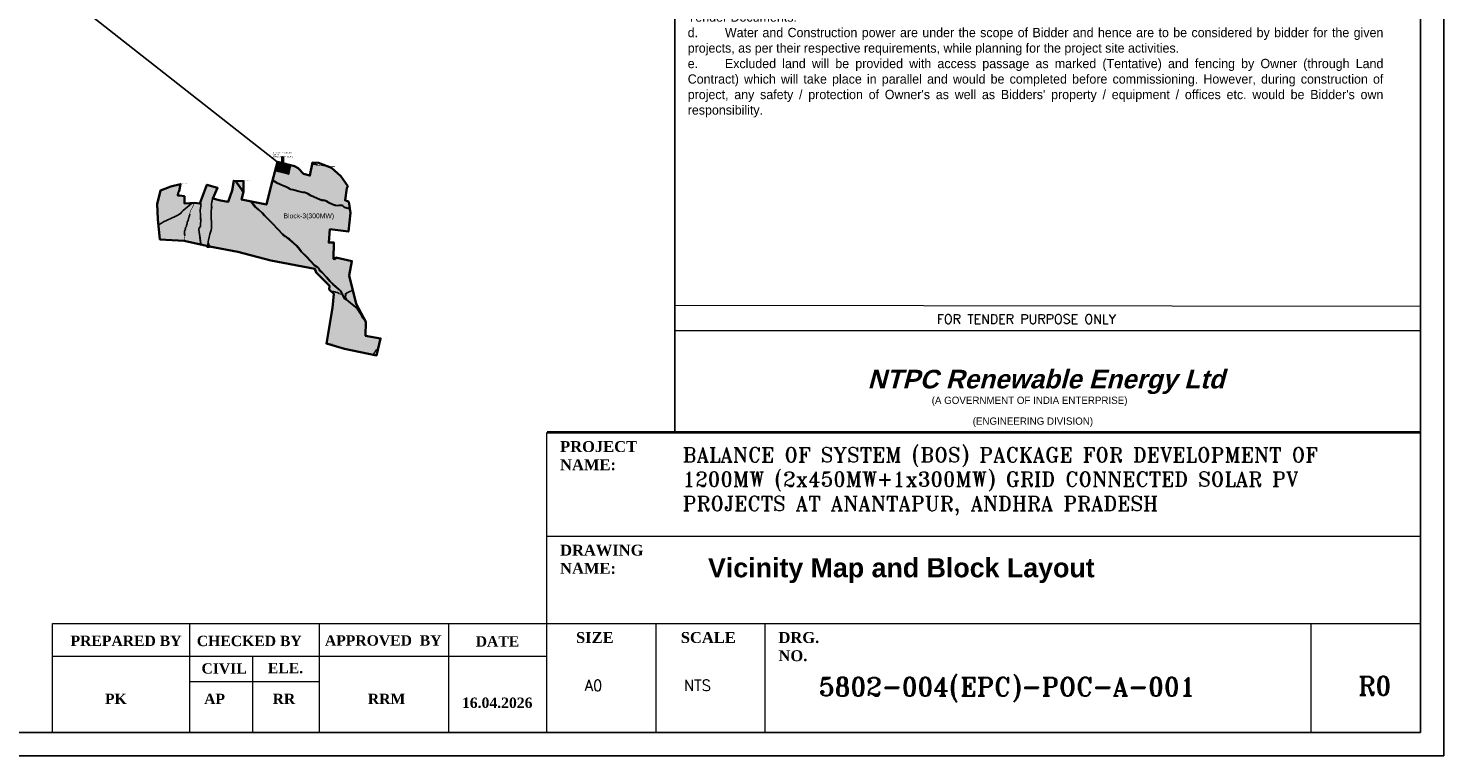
# Model space of a CAD drawing. Header units: metres. Extents: x 699286 to 751166, y 1622044 to 1653356.
# Tile 33 of 34: x 720723 to 751166, y 1622044 to 1637700. Entities that reach past the tile are written whole.
import ezdxf
from ezdxf.enums import TextEntityAlignment as Align

# ---------------------------------------------------------------- set-up
doc = ezdxf.new("R2010")
doc.units = ezdxf.units.M
doc.header["$MEASUREMENT"] = 0
doc.header["$PDMODE"] = 34
doc.header["$PDSIZE"] = -2
for name, color, linetype in [('500 MW_BLOCK', 7, 'Continuous'), ('Stream', 7, 'Continuous'), ('Tamp', 7, 'Continuous'), ('temple', 30, 'Continuous'), ('title', 7, 'Continuous'), ('Unknown Area Type', 7, 'Continuous'), ('Unknown Line Type', 7, 'Continuous'), ('Unknown Point Feature', 7, 'Continuous')]:
    doc.layers.add(name, color=color, linetype=linetype)
doc.styles.add('ROMANS', font='romans.shx')
doc.styles.add('ROMANT1', font='romant.shx')
doc.styles.get("Standard").update_dxf_attribs({"font": 'arial.ttf'})
doc.styles.add('Style-Arial I 0.26180', font='arialbd.ttf', dxfattribs={"oblique": 15})
doc.styles.add('Style-ENGINEERING', font='ENGINEERING.shx')
doc.styles.add('Style-FANCY', font='FANCY.shx')
doc.styles.add('style3', font='romantic.ttf')

# ---------------------------------------------------------------- blocks, each defined once
blk = doc.blocks.new('gf')
for points in [[(-74, 170), (-167, 44)], [(-153, 63), (-153, -57)], [(-74, 170), (-74, 232)], [(-74, 232), (-58, 221), (-74, 221)], [(-74, 170), (21, 62)], [(0, 85), (0, -85)], [(0, -85), (-153, -85), (-153, -57)]]:
    blk.add_lwpolyline(points)
blk = doc.blocks.new('*U6')
h = blk.add_hatch(color=0)
h.set_gradient(color1=(0, 0, 255), rotation=180, tint=1)
h.paths.add_polyline_path([(0, 0), (-6.35, 6.35), (-2.159, 6.35), (-2.159, 25.4), (2.159, 25.4), (2.159, 6.35), (6.35, 6.35)])
at = {"color": 0, "linetype": 'Continuous'}
blk.add_lwpolyline([(0, 0), (-6.35, 6.35), (-2.159, 6.35), (-2.159, 25.4), (2.159, 25.4), (2.159, 6.35), (6.35, 6.35)], close=True, dxfattribs=at)

msp = doc.modelspace()

# ---------------------------------------------------------------- hatches: boundary and pattern name
at = {"true_color": 0xf8d731}
h = msp.add_hatch(color=40, dxfattribs=at)
h.dxf.hatch_style = 1
h.paths.add_polyline_path([(727211, 1633375), (727607, 1633324), (727651, 1633730), (727615, 1633962), (727537, 1634000), (727574, 1634256), (727593, 1634299), (727445, 1634519), (727246, 1634694), (726964, 1634807), (726834, 1634810), (726779, 1634530), (726640, 1634567), (726527, 1634690), (726445, 1634736), (726079, 1634823), (725936, 1634287), (725843, 1633905), (725310, 1634015), (725350, 1634177), (725348, 1634410), (725140, 1634419), (725105, 1634209), (725020, 1633963), (724854, 1633992), (724690, 1634036), (724794, 1634266), (724565, 1634332), (724411, 1633928), (724306, 1633941), (724081, 1633930), (724079, 1634086), (723974, 1634099), (723936, 1634105), (723949, 1634164), (723968, 1634194), (723996, 1634346), (723786, 1634293), (723565, 1634210), (723541, 1634119), (723495, 1633924), (723508, 1633593), (723555, 1633157), (724072, 1633126), (724618, 1633005), (725226, 1632892), (725942, 1632700), (726888, 1632525), (726913, 1632443), (727200, 1632159), (727197, 1632079), (727291, 1631987), (727268, 1631683), (727136, 1630916), (727525, 1630798), (728215, 1630659), (728299, 1631026), (727978, 1631084), (727981, 1631385), (727771, 1631767), (727626, 1632383), (727683, 1632690), (727334, 1632766), (727321, 1632731), (727288, 1632737), (727294, 1633090), (727185, 1633088)])
at = {"true_color": 0x7aafdf}
h = msp.add_hatch(dxfattribs=at)
h.set_pattern_fill('ANSI31', color=143, angle=1.1972)
h.set_pattern_definition([(46.197168, (727569.66886, 1634484.30465), (-0.090215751, 0.086522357), [])])
h.paths.add_polyline_path([(726370, 1634753), (726078, 1634823), (726032, 1634629), (726323, 1634559)])

# ---------------------------------------------------------------- linework, layer by layer
at = {"color": 7, "lineweight": 0}
for p, q in [((726079, 1634823), (725936, 1634287)), ((726079, 1634823), (725973, 1634426)), ((726445, 1634736), (726079, 1634823)), ((726445, 1634736), (726079, 1634823)), ((726834, 1634810), (726779, 1634530)), ((726834, 1634810), (726779, 1634530)), ((726964, 1634807), (726834, 1634810)), ((726964, 1634807), (726834, 1634810)), ((726527, 1634690), (726445, 1634736)), ((726527, 1634690), (726445, 1634736)), ((726640, 1634567), (726527, 1634690)), ((726640, 1634567), (726527, 1634690)), ((726779, 1634530), (726640, 1634567)), ((726779, 1634530), (726640, 1634567)), ((727246, 1634694), (726964, 1634807)), ((727246, 1634694), (726964, 1634807)), ((727445, 1634519), (727246, 1634694)), ((727445, 1634519), (727246, 1634694)), ((727593, 1634299), (727445, 1634519)), ((727593, 1634299), (727445, 1634519)), ((724565, 1634332), (724411, 1633928)), ((724794, 1634266), (724565, 1634332)), ((724690, 1634036), (724794, 1634266)), ((725105, 1634209), (725020, 1633963)), ((725105, 1634209), (725020, 1633963)), ((725140, 1634419), (725105, 1634209)), ((725140, 1634419), (725105, 1634209)), ((725171, 1634418), (725140, 1634419)), ((725348, 1634410), (725140, 1634419)), ((725350, 1634177), (725348, 1634410)), ((725936, 1634287), (725843, 1633905)), ((725936, 1634287), (725843, 1633905)), ((725973, 1634426), (725936, 1634287)), ((727537, 1634000), (727574, 1634256)), ((727537, 1634000), (727574, 1634256)), ((727574, 1634256), (727593, 1634299)), ((727574, 1634256), (727593, 1634299)), ((724306, 1633941), (724246, 1633938)), ((724411, 1633928), (724306, 1633941)), ((724854, 1633992), (724681, 1634039)), ((724854, 1633992), (724690, 1634036)), ((725020, 1633963), (724854, 1633992)), ((725020, 1633963), (724854, 1633992)), ((725310, 1634015), (725350, 1634177)), ((725310, 1634015), (725344, 1634153)), ((725502, 1633976), (725310, 1634015)), ((725843, 1633905), (725310, 1634015)), ((725843, 1633905), (725502, 1633976)), ((727615, 1633962), (727537, 1634000)), ((727615, 1633962), (727537, 1634000)), ((727640, 1633803), (727615, 1633962)), ((727651, 1633730), (727615, 1633962)), ((727607, 1633324), (727651, 1633730)), ((727607, 1633324), (727651, 1633730)), ((727651, 1633730), (727640, 1633803)), ((723521, 1633471), (723555, 1633157)), ((727185, 1633088), (727211, 1633375)), ((727185, 1633088), (727211, 1633375)), ((727211, 1633375), (727607, 1633324)), ((727211, 1633375), (727607, 1633324)), ((723555, 1633157), (724072, 1633126)), ((724072, 1633126), (724618, 1633005)), ((724611, 1633007), (724618, 1633005)), ((724618, 1633005), (725226, 1632892)), ((724618, 1633005), (725226, 1632892)), ((727294, 1633090), (727185, 1633088)), ((727294, 1633090), (727185, 1633088)), ((727288, 1632737), (727294, 1633090)), ((727288, 1632737), (727294, 1633090)), ((725226, 1632892), (725942, 1632700)), ((725226, 1632892), (725942, 1632700)), ((725942, 1632700), (726888, 1632525)), ((725942, 1632700), (726888, 1632525)), ((727321, 1632731), (727288, 1632737)), ((727321, 1632731), (727288, 1632737)), ((727334, 1632766), (727321, 1632731)), ((727334, 1632766), (727321, 1632731)), ((727683, 1632690), (727334, 1632766)), ((727683, 1632690), (727334, 1632766)), ((727626, 1632383), (727683, 1632690)), ((727626, 1632383), (727683, 1632690)), ((726888, 1632525), (726913, 1632443)), ((726888, 1632525), (726913, 1632443)), ((726913, 1632443), (727200, 1632159)), ((726913, 1632443), (727200, 1632159)), ((727703, 1632054), (727626, 1632383)), ((727771, 1631767), (727626, 1632383)), ((727200, 1632159), (727197, 1632079)), ((727200, 1632159), (727197, 1632079)), ((727197, 1632079), (727291, 1631987)), ((727197, 1632079), (727291, 1631987)), ((727291, 1631987), (727268, 1631683)), ((727291, 1631987), (727268, 1631683)), ((727981, 1631385), (727771, 1631767)), ((727268, 1631683), (727136, 1630916)), ((727268, 1631683), (727136, 1630916)), ((727981, 1631385), (727974, 1631397)), ((727978, 1631084), (727981, 1631385)), ((727978, 1631084), (727981, 1631385)), ((727136, 1630916), (727525, 1630798)), ((727136, 1630916), (727525, 1630798)), ((728299, 1631026), (727978, 1631084)), ((728299, 1631026), (727978, 1631084)), ((728215, 1630659), (728299, 1631026)), ((728252, 1630819), (728299, 1631026)), ((727525, 1630798), (728141, 1630674)), ((727525, 1630798), (728215, 1630659))]:
    msp.add_line(p, q, dxfattribs=at)
at = {"color": 6, "lineweight": 0}
for p, q in [((725314, 1634214), (725171, 1634418)), ((725344, 1634153), (725314, 1634214)), ((725973, 1634426), (725978, 1634422)), ((726079, 1634362), (725973, 1634426)), ((725978, 1634422), (726079, 1634362)), ((726079, 1634362), (726102, 1634353)), ((726102, 1634353), (726079, 1634362)), ((726102, 1634353), (726144, 1634333)), ((726144, 1634333), (726102, 1634353)), ((726144, 1634333), (726184, 1634316)), ((726184, 1634316), (726144, 1634333)), ((726184, 1634316), (726268, 1634281)), ((726268, 1634281), (726184, 1634316)), ((726268, 1634281), (726310, 1634256)), ((726310, 1634256), (726268, 1634281)), ((726310, 1634256), (726348, 1634236)), ((726352, 1634234), (726310, 1634256)), ((726348, 1634236), (726356, 1634233)), ((726407, 1634221), (726352, 1634234)), ((726356, 1634233), (726407, 1634221)), ((726407, 1634221), (726532, 1634188)), ((726532, 1634188), (726407, 1634221)), ((724218, 1633915), (724047, 1633774)), ((724246, 1633938), (724218, 1633915)), ((724655, 1633913), (724653, 1633888)), ((724667, 1633989), (724655, 1633913)), ((724681, 1634039), (724667, 1633989)), ((725502, 1633976), (725520, 1633948)), ((725520, 1633948), (725502, 1633976)), ((725520, 1633948), (725591, 1633866)), ((725591, 1633866), (725520, 1633948)), ((726532, 1634188), (726588, 1634174)), ((726588, 1634174), (726532, 1634188)), ((726588, 1634174), (726627, 1634169)), ((726627, 1634169), (726588, 1634174)), ((726627, 1634169), (726655, 1634163)), ((726655, 1634163), (726627, 1634169)), ((726655, 1634163), (726731, 1634135)), ((726731, 1634135), (726655, 1634163)), ((726731, 1634135), (726796, 1634095)), ((726796, 1634095), (726731, 1634135)), ((726796, 1634095), (726977, 1634016)), ((726977, 1634016), (726796, 1634095)), ((726977, 1634016), (727031, 1633997)), ((727031, 1633997), (726977, 1634016)), ((727031, 1633997), (727051, 1633995)), ((727051, 1633995), (727031, 1633997)), ((727051, 1633995), (727084, 1633997)), ((727084, 1633997), (727051, 1633995)), ((727084, 1633997), (727139, 1633973)), ((727139, 1633973), (727084, 1633997)), ((727139, 1633973), (727180, 1633947)), ((727180, 1633947), (727139, 1633973)), ((727180, 1633947), (727210, 1633927)), ((727210, 1633927), (727180, 1633947)), ((727210, 1633927), (727258, 1633905)), ((727258, 1633905), (727210, 1633927)), ((727258, 1633905), (727319, 1633887)), ((727319, 1633887), (727258, 1633905)), ((723874, 1633639), (723625, 1633527)), ((723943, 1633676), (723874, 1633639)), ((723995, 1633717), (723943, 1633676)), ((724018, 1633740), (723995, 1633717)), ((724047, 1633774), (724018, 1633740)), ((724648, 1633764), (724645, 1633711)), ((724645, 1633711), (724657, 1633427)), ((724658, 1633813), (724648, 1633764)), ((724653, 1633888), (724656, 1633869)), ((724656, 1633869), (724658, 1633839)), ((724658, 1633839), (724658, 1633813)), ((725591, 1633866), (725673, 1633795)), ((725673, 1633795), (725591, 1633866)), ((725673, 1633795), (725752, 1633719)), ((725752, 1633719), (725673, 1633795)), ((725752, 1633719), (725800, 1633667)), ((725800, 1633667), (725752, 1633719)), ((725800, 1633667), (725908, 1633554)), ((725908, 1633554), (725800, 1633667)), ((727319, 1633887), (727363, 1633882)), ((727363, 1633882), (727319, 1633887)), ((727363, 1633882), (727395, 1633887)), ((727395, 1633887), (727363, 1633882)), ((727395, 1633887), (727417, 1633888)), ((727417, 1633888), (727395, 1633887)), ((727417, 1633888), (727456, 1633885)), ((727456, 1633885), (727417, 1633888)), ((727456, 1633885), (727480, 1633880)), ((727480, 1633880), (727456, 1633885)), ((727480, 1633880), (727502, 1633858)), ((727502, 1633858), (727480, 1633880)), ((727502, 1633858), (727518, 1633843)), ((727518, 1633843), (727502, 1633858)), ((727518, 1633843), (727595, 1633819)), ((727595, 1633819), (727518, 1633843)), ((727595, 1633819), (727627, 1633807)), ((727627, 1633807), (727595, 1633819)), ((727627, 1633807), (727640, 1633803)), ((727640, 1633803), (727627, 1633807)), ((723526, 1633473), (723521, 1633471)), ((723581, 1633502), (723526, 1633473)), ((723625, 1633527), (723581, 1633502)), ((724647, 1633348), (724622, 1633265)), ((724653, 1633380), (724647, 1633348)), ((724657, 1633427), (724653, 1633380)), ((725908, 1633554), (725968, 1633500)), ((725968, 1633500), (725908, 1633554)), ((725968, 1633500), (726087, 1633369)), ((726087, 1633369), (725968, 1633500)), ((726087, 1633369), (726189, 1633261)), ((726189, 1633261), (726087, 1633369)), ((724580, 1633048), (724575, 1633028)), ((724585, 1633107), (724580, 1633048)), ((724595, 1633161), (724585, 1633107)), ((724622, 1633265), (724595, 1633161)), ((726189, 1633261), (726241, 1633217)), ((726241, 1633217), (726189, 1633261)), ((726241, 1633217), (726266, 1633206)), ((726266, 1633206), (726241, 1633217)), ((726266, 1633206), (726284, 1633193)), ((726284, 1633193), (726266, 1633206)), ((726284, 1633193), (726329, 1633163)), ((726329, 1633163), (726284, 1633193)), ((726329, 1633163), (726489, 1633018)), ((726489, 1633018), (726329, 1633163)), ((726489, 1633018), (726553, 1632941)), ((726553, 1632941), (726489, 1633018)), ((726553, 1632941), (726594, 1632892)), ((726594, 1632892), (726553, 1632941)), ((726594, 1632892), (726702, 1632779)), ((726702, 1632779), (726594, 1632892)), ((726702, 1632779), (726874, 1632592)), ((726874, 1632592), (726702, 1632779)), ((726874, 1632592), (726907, 1632571)), ((726907, 1632571), (726874, 1632592)), ((726907, 1632571), (726942, 1632550)), ((726942, 1632550), (726907, 1632571)), ((726942, 1632550), (726967, 1632529)), ((726967, 1632529), (726942, 1632550)), ((726967, 1632529), (726979, 1632504)), ((726979, 1632504), (726967, 1632529)), ((726979, 1632504), (726994, 1632478)), ((726994, 1632478), (726979, 1632504)), ((726994, 1632478), (727035, 1632445)), ((727035, 1632445), (726994, 1632478)), ((727035, 1632445), (727138, 1632334)), ((727138, 1632334), (727035, 1632445)), ((727138, 1632334), (727205, 1632252)), ((727205, 1632252), (727138, 1632334)), ((727205, 1632252), (727269, 1632190)), ((727269, 1632190), (727205, 1632252)), ((727269, 1632190), (727408, 1632072)), ((727408, 1632072), (727269, 1632190)), ((727408, 1632072), (727434, 1632040)), ((727434, 1632040), (727408, 1632072)), ((727434, 1632040), (727457, 1631995)), ((727457, 1631995), (727434, 1632040)), ((727457, 1631995), (727474, 1631981)), ((727474, 1631981), (727457, 1631995)), ((727474, 1631981), (727471, 1631970)), ((727471, 1631970), (727474, 1631981)), ((727471, 1631970), (727487, 1631932)), ((727487, 1631932), (727471, 1631970)), ((727487, 1631932), (727507, 1631895)), ((727507, 1631895), (727487, 1631932)), ((727507, 1631895), (727559, 1631855)), ((727559, 1631855), (727507, 1631895)), ((727538, 1631905), (727547, 1631990)), ((727559, 1631855), (727538, 1631905)), ((727547, 1631990), (727559, 1631992)), ((727559, 1631992), (727613, 1632024)), ((727646, 1631786), (727559, 1631855)), ((727613, 1632024), (727679, 1632047)), ((727793, 1631661), (727646, 1631786)), ((727679, 1632047), (727703, 1632054)), ((727857, 1631564), (727793, 1631661)), ((727886, 1631501), (727857, 1631564)), ((727914, 1631461), (727886, 1631501)), ((727974, 1631397), (727914, 1631461)), ((728141, 1630674), (728199, 1630757)), ((728199, 1630757), (728215, 1630777)), ((728215, 1630777), (728237, 1630804)), ((728237, 1630804), (728252, 1630819))]:
    msp.add_line(p, q, dxfattribs=at)
at = {"lineweight": 0}
for p, q in [((724575, 1633028), (724593, 1633052)), ((724593, 1633052), (724593, 1633067)), ((724593, 1633067), (724597, 1633065)), ((724597, 1633065), (724593, 1633065)), ((724593, 1633065), (724593, 1633052)), ((724593, 1633052), (724611, 1633031)), ((724611, 1633031), (724611, 1633007))]:
    msp.add_line(p, q, dxfattribs=at)
for points in [[(699286, 1653356), (699286, 1622044), (751166, 1622044), (751166, 1653356), (699286, 1653356)], [(734631, 1631156), (734631, 1652274)], [(734631, 1631156), (734631, 1629003), (734631, 1631593)]]:
    msp.add_lwpolyline(points)
msp.add_lwpolyline([(699786, 1652856), (699786, 1622544), (750666, 1622544), (750666, 1652856)], close=True)
at = {"flags": 128}
msp.add_lwpolyline([(711679, 1646138), (726076, 1634825)], dxfattribs=at)
for p in [(726843, 1634813), (723565, 1634210), (724004, 1634349), (725356, 1634413), (726888, 1632525), (727136, 1630916), (728307, 1631029)]:
    msp.add_point(p)
at = {"layer": 'Stream', "color": 4, "const_width": 12}
for points in [[(726937, 1634757), (726918, 1634760), (726902, 1634765), (726885, 1634771), (726859, 1634771), (726839, 1634781), (726829, 1634784)], [(726937, 1634757), (727173, 1634724), (727322, 1634724)], [(724193, 1633706), (724215, 1633782), (724257, 1633849), (724283, 1633927), (724292, 1633957)], [(724193, 1633706), (724188, 1633695), (724181, 1633670), (724175, 1633646), (724170, 1633621), (724161, 1633602), (724154, 1633561), (724136, 1633536), (724134, 1633522), (724131, 1633490), (724119, 1633462), (724115, 1633445), (724113, 1633430), (724098, 1633408), (724093, 1633388), (724092, 1633370), (724089, 1633359), (724079, 1633344), (724077, 1633328), (724075, 1633317), (724072, 1633292), (724076, 1633266), (724079, 1633245), (724084, 1633237), (724091, 1633227)], [(724072, 1633126), (724091, 1633227)]]:
    msp.add_lwpolyline(points, dxfattribs=at)
at = {"layer": 'Stream', "color": 4}
for points in [[(726945, 1634760), (726926, 1634763), (726910, 1634768), (726893, 1634774), (726867, 1634775), (726847, 1634784), (726838, 1634787)], [(724201, 1633709), (724196, 1633698), (724189, 1633673), (724184, 1633649), (724178, 1633624), (724169, 1633605), (724162, 1633565), (724145, 1633539), (724142, 1633525), (724139, 1633493), (724127, 1633465), (724123, 1633448), (724122, 1633434), (724106, 1633411), (724101, 1633392), (724100, 1633373), (724097, 1633362), (724087, 1633347), (724085, 1633331), (724083, 1633320), (724080, 1633295), (724084, 1633269), (724087, 1633248), (724092, 1633240), (724099, 1633230)]]:
    msp.add_lwpolyline(points, dxfattribs=at)
at = {"layer": 'Tamp', "lineweight": 0}
for p, q in [((731877, 1626773), (750666, 1626773)), ((721241, 1624893), (750666, 1624893)), ((724198, 1622544), (724198, 1624893)), ((726983, 1622544), (726983, 1624893)), ((729768, 1622544), (729768, 1624893)), ((734225, 1622544), (734225, 1624893)), ((736574, 1622544), (736574, 1624893)), ((748317, 1622544), (748317, 1624893)), ((708928, 1622544), (750666, 1622544))]:
    msp.add_line(p, q, dxfattribs=at)
at = {"layer": 'Tamp', "color": 7, "lineweight": 0}
msp.add_lwpolyline([(734633, 1631738), (750668, 1631719), (750666, 1631191), (734629, 1631191)], close=True, dxfattribs=at)
at = {"layer": 'Tamp', "lineweight": 0, "const_width": 58.7}
msp.add_lwpolyline([(731877, 1629003), (750666, 1629003)], dxfattribs=at)
at = {"layer": 'Tamp', "lineweight": 0}
for points in [[(731877, 1622544), (731877, 1629003)], [(721241, 1622544), (721241, 1624893)], [(721241, 1624188), (731877, 1624188)], [(725543, 1624188), (725543, 1622544)], [(724198, 1623639), (726983, 1623639)]]:
    msp.add_lwpolyline(points, dxfattribs=at)
at = {"layer": 'Unknown Area Type', "color": 7, "lineweight": 35}
msp.add_lwpolyline([(726888, 1632525), (726913, 1632443), (727200, 1632159), (727197, 1632079), (727291, 1631987), (727268, 1631683), (727136, 1630916), (727525, 1630798), (728215, 1630659), (728299, 1631026), (727978, 1631084), (727981, 1631385), (727771, 1631767), (727626, 1632383), (727683, 1632690), (727334, 1632766), (727321, 1632731), (727288, 1632737), (727294, 1633090), (727185, 1633088), (727211, 1633375), (727607, 1633324), (727651, 1633730), (727615, 1633962), (727537, 1634000), (727574, 1634256), (727593, 1634299), (727445, 1634519), (727246, 1634694), (726964, 1634807), (726834, 1634810), (726779, 1634530), (726640, 1634567), (726527, 1634690), (726445, 1634736), (726079, 1634823), (725936, 1634287), (725843, 1633905), (725310, 1634015), (725350, 1634177), (725348, 1634410), (725140, 1634419), (725105, 1634209), (725020, 1633963), (724854, 1633992), (724690, 1634036), (724794, 1634266), (724565, 1634332), (724411, 1633928), (724306, 1633941), (724081, 1633930), (724079, 1634086), (723974, 1634099), (723936, 1634105), (723949, 1634164), (723968, 1634194), (723996, 1634346), (723786, 1634293), (723565, 1634210), (723541, 1634119), (723495, 1633924), (723508, 1633593), (723555, 1633157), (724072, 1633126), (724618, 1633005), (725226, 1632892), (725942, 1632700), (726888, 1632525)], close=True, dxfattribs=at)
at = {"layer": 'Unknown Line Type', "color": 6, "const_width": 20}
for points in [[(726076, 1634825), (726085, 1634817)], [(724574, 1633028), (724580, 1633052), (724585, 1633112), (724595, 1633165), (724622, 1633269), (724647, 1633353), (724653, 1633384), (724657, 1633431), (724645, 1633716), (724648, 1633768), (724658, 1633817), (724658, 1633843), (724656, 1633873), (724653, 1633892), (724655, 1633917), (724667, 1633993), (724683, 1634047), (724781, 1634278)], [(725171, 1634422), (725314, 1634218), (725345, 1634155)], [(727640, 1633807), (727627, 1633812), (727595, 1633823), (727518, 1633847), (727502, 1633862), (727480, 1633884), (727456, 1633889), (727417, 1633893), (727395, 1633891), (727363, 1633886), (727319, 1633891), (727258, 1633909), (727210, 1633931), (727180, 1633951), (727139, 1633977), (727084, 1634001), (727051, 1634000), (727031, 1634002), (726977, 1634021), (726796, 1634099), (726731, 1634139), (726655, 1634167), (726627, 1634173), (726588, 1634178), (726532, 1634193), (726407, 1634225), (726356, 1634238), (726348, 1634240), (726310, 1634261), (726268, 1634285), (726184, 1634320), (726144, 1634337), (726102, 1634357), (726079, 1634366), (725978, 1634427), (725973, 1634430)], [(723509, 1633470), (723526, 1633477), (723581, 1633506), (723625, 1633531), (723874, 1633643), (723943, 1633680), (723995, 1633721), (724018, 1633744), (724047, 1633778), (724218, 1633920), (724246, 1633942)], [(724419, 1633955), (724424, 1633921), (724427, 1633872), (724414, 1633784), (724423, 1633550), (724421, 1633489), (724415, 1633440), (724403, 1633418), (724391, 1633396), (724386, 1633383), (724384, 1633358), (724387, 1633332), (724399, 1633253), (724401, 1633228), (724421, 1633061)], [(725502, 1633980), (725520, 1633952), (725591, 1633870), (725673, 1633800), (725752, 1633723), (725800, 1633671), (725908, 1633559), (725968, 1633504), (726087, 1633373), (726189, 1633266), (726241, 1633221), (726266, 1633210), (726284, 1633197), (726329, 1633167), (726489, 1633022), (726553, 1632945), (726594, 1632896), (726702, 1632783), (726874, 1632596), (726907, 1632575), (726942, 1632555), (726967, 1632534), (726979, 1632508), (726994, 1632482), (727035, 1632449), (727138, 1632338), (727205, 1632256), (727269, 1632194), (727408, 1632076), (727434, 1632044), (727457, 1632000), (727474, 1631986), (727471, 1631974), (727487, 1631936), (727507, 1631899), (727559, 1631859)], [(727400, 1631991), (727390, 1631996), (727372, 1632008), (727351, 1632013), (727319, 1632018), (727305, 1632026), (727275, 1632033), (727254, 1632033)], [(727400, 1631987), (727471, 1631970)], [(727559, 1631859), (727538, 1631909), (727547, 1631994), (727559, 1631997), (727613, 1632028), (727679, 1632051), (727703, 1632058)], [(727974, 1631401), (727914, 1631465), (727886, 1631505), (727857, 1631568), (727793, 1631665), (727646, 1631791), (727559, 1631859)]]:
    msp.add_lwpolyline(points, dxfattribs=at)
at = {"layer": 'Unknown Line Type', "color": 7}
for points in [[(726085, 1634828), (726093, 1634820)], [(724583, 1633032), (724588, 1633055), (724594, 1633115), (724603, 1633169), (724630, 1633272), (724655, 1633356), (724661, 1633387), (724665, 1633434), (724653, 1633719), (724657, 1633771), (724666, 1633820), (724667, 1633846), (724665, 1633876), (724661, 1633895), (724663, 1633920), (724676, 1633996), (724691, 1634050), (724789, 1634282)], [(725179, 1634425), (725322, 1634221), (725354, 1634158)], [(727648, 1633810), (727636, 1633815), (727604, 1633826), (727526, 1633851), (727510, 1633865), (727488, 1633887), (727464, 1633892), (727425, 1633896), (727403, 1633894), (727371, 1633889), (727327, 1633894), (727266, 1633912), (727219, 1633935), (727189, 1633954), (727148, 1633980), (727093, 1634004), (727059, 1634003), (727040, 1634005), (726985, 1634024), (726804, 1634103), (726739, 1634142), (726663, 1634170), (726635, 1634176), (726596, 1634181), (726540, 1634196), (726415, 1634229), (726364, 1634241), (726357, 1634244), (726318, 1634264), (726276, 1634288), (726192, 1634323), (726153, 1634340), (726110, 1634360), (726087, 1634369), (725987, 1634430), (725981, 1634433)], [(723517, 1633474), (723534, 1633480), (723589, 1633509), (723633, 1633534), (723882, 1633646), (723951, 1633683), (724003, 1633724), (724026, 1633747), (724055, 1633782), (724226, 1633923), (724255, 1633945)], [(724427, 1633958), (724432, 1633924), (724435, 1633876), (724422, 1633787), (724431, 1633553), (724429, 1633492), (724423, 1633443), (724411, 1633421), (724399, 1633399), (724394, 1633386), (724392, 1633361), (724396, 1633335), (724408, 1633257), (724409, 1633231), (724430, 1633065)], [(725511, 1633983), (725529, 1633955), (725599, 1633873), (725681, 1633803), (725760, 1633726), (725808, 1633674), (725916, 1633562), (725977, 1633507), (726095, 1633376), (726197, 1633269), (726249, 1633224), (726274, 1633213), (726292, 1633200), (726338, 1633170), (726497, 1633025), (726561, 1632948), (726602, 1632899), (726711, 1632786), (726882, 1632600), (726915, 1632578), (726950, 1632558), (726975, 1632537), (726988, 1632511), (727002, 1632486), (727043, 1632452), (727147, 1632342), (727213, 1632259), (727277, 1632197), (727416, 1632079), (727442, 1632047), (727466, 1632003), (727483, 1631989), (727479, 1631977), (727495, 1631940), (727515, 1631903), (727567, 1631862)], [(727408, 1631994), (727398, 1631999), (727380, 1632012), (727359, 1632016), (727328, 1632022), (727313, 1632029), (727283, 1632036), (727263, 1632037)], [(727567, 1631862), (727546, 1631912), (727556, 1631998), (727568, 1632000), (727622, 1632031), (727687, 1632055), (727711, 1632061)], [(727983, 1631405), (727922, 1631468), (727894, 1631508), (727865, 1631571), (727801, 1631668), (727654, 1631794), (727567, 1631862)]]:
    msp.add_lwpolyline(points, dxfattribs=at)
at = {"layer": 'Unknown Point Feature'}
msp.add_point((726115, 1634740, -999999), dxfattribs=at)

# ---------------------------------------------------------------- block references
at = {"xscale": 9.737095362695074, "yscale": 9.737095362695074, "zscale": 9.737095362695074}
msp.add_blockref('*U6', (726194, 1634682), dxfattribs=at)
at = {"layer": 'temple', "lineweight": 90, "xscale": 0.2477602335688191, "yscale": 0.2477602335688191, "zscale": 0.2477602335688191}
msp.add_blockref('gf', (724611, 1633010), dxfattribs=at)
at = {"layer": 'temple', "xscale": 0.2477602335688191, "yscale": 0.2477602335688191, "zscale": 0.2477602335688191}
msp.add_blockref('gf', (724620, 1633013), dxfattribs=at)

# ---------------------------------------------------------------- texts
at = {"insert": (725979, 1635034), "char_height": 25, "attachment_point": 1}
msp.add_mtext_dynamic_manual_height_columns('TENTATIVE PSS 300 MW  \\P(220 KV)\\P14°46\'37.91"N, 77° 6\'2.38"E', width=918.43, gutter_width=1, heights=[0], dxfattribs=at)
at = {"char_height": 8, "attachment_point": 1}
for s, insert in [('726842.5471, 1634813.0951', (726843, 1634828)), ('723565.3371, 1634210.4437', (723566, 1634225)), ('724003.8222, 1634348.7709', (724004, 1634363)), ('725356.3942, 1634413.4656', (725357, 1634428)), ('726888.4810, 1632525.0755', (726889, 1632540)), ('727136.0202, 1630916.0090', (727136, 1630930)), ('728306.9913, 1631029.1171', (728307, 1631044))]:
    msp.add_mtext(s, dxfattribs=dict(at, insert=insert))
at = {"layer": '500 MW_BLOCK', "color": 7, "lineweight": 0, "insert": (734906, 1650934), "char_height": 200, "attachment_point": 1}
msp.add_mtext_dynamic_manual_height_columns("\\pxqj;{\\f@Arial Unicode MS|b0|i0|c0|p34;\\C256;\\P\\fArial|b0|i0|c0|p34;\\LNotes for EPC Bidders :\\P\\pi-1.5,l3;\\f@Arial Unicode MS|b0|i0|c128|p34;\\l \\P\\pi-3,l5.5,t5.5;\\fp_êL|b0|i0|c0|p0;1.^IPSS locations is tentative and may change slightly.\\P2.^IBidders are advised to visit site location and appraise themselves with ground issues before bidding to avoid any gap in understanding.\\P3.^ILand boundary shown is tentative. There may be Minor changes in the layout without effecting the total quantum of land and other technical\\~considerations.\\P\\fAptos|b0|i0|c0|p34;\\H0.91667x;4.^ICertain land parcels from the indicated overall layout may be excluded at a later stage. \\P\\fAptos|b1|i0|c0|p34;5.^IFurther some existing roads/village roads may be required to be retained, accordingly same may be excluded from project layout at a later stage. \\fAptos|b0|i0|c0|p34;However, land equivalent to a minimum of 4.75 Acres per MW\\fAptos|b1|i0|c0|p34; \\fAptos|b0|i0|c0|p34;of the awarded capacity shall be made available to the BOS Contractor for execution of the project.\\fp_êL|b0|i0|c0|p0;\\H1.09091x;\\P\\pi0,l0,tz;\\fp_êL|b1|i0|c0|p0;\\P\\fArial|b0|i0|c0|p34;\\L\\PNote w.r.t Interface of Fencing\\P\\pi-3,l5.5,t5.5;\\fp_êL|b0|i0|c0|p0;\\l1.^IFencing around Main Boundary of overall 900MW+300MW Solar Park and the fencing required to isolate the local routes/roads / unaquired land parcels passing inside the Project Boundary is in Land Vendor Scope. However, the same shall not be considered a pre-requisite for solar project construction. Bidder to take necessary measures like temporary fencing, guards, etc. for security and safety of their respective block at their own expenses.\\P\\pi0,l0,tz;\\fp_êL|b1|i0|c0|p0;\\P\\P\\pi-3,l5.5,t5.5;1.^IGeneral\\P\\pi0,l0,tz;\\fp_êL|b0|i0|c0|p0;a.^IThe tender drawings shall be read in conjunction with the provision of Technical Specifications.\\Pb.^IThe details show in drawing are suggestive and for tender purpose only.\\Pc.^ILeveling of land, if applicable would be done in parallel and would not be considered as obstruction to progress w.r.t Engg. Design, procurement and construction at site (where land is already in order).\\Pd.^IThe Boundary demarcation is for reference purpose only however the actual boundaries may have slight variation.\\P^J\\fp_êL|b1|i0|c0|p0;2. Reference Data for Project Site\\P\\fp_êL|b0|i0|c0|p0;a.^IBidder shall conduct the topographical survey (optional) and Geo-technical investigation to finalize the Layout as per the actual topography & Geo-technical Data.\\Pb.^ILayout of Internal Roads will be finalized during detailed Engineering. Approach road available to site is marked in the layout.\\Pc.^IThe land provided will be free from encumbrance. However, localized leveling will have to be done by bidder if required. \\P\\P\\pi-3,l5.5,t5.5;\\fp_êL|b1|i0|c0|p0;3.^ISite Specific Considerations\\P\\pi0,l0,tz;\\fp_êL|b0|i0|c0|p0;a.^IAll Temporary facilities for project development during construction including any approach road construction, security, etc. is in Bidder Scope.\\Pb.^IAll Internal Road & drains are deemed to be in Scope of Work of respective bidder.\\Pc.^IAll arrangements as necessary to take up the project construction work, are in bidder's scope as per provisions of Tender Documents.\\Pd.^IWater and Construction power are under the scope of Bidder and hence are to be considered by bidder for the given projects, as per their respective requirements, while planning for the project site activities.\\Pe.^IExcluded land will be provided with access passage as marked (Tentative) and fencing by Owner (through Land Contract) which will take place in parallel and would be completed before commissioning. However, during construction of project, any safety / protection of Owner's as well as Bidders' property / equipment / offices etc. would be Bidder's own responsibility.}", width=14917.89, gutter_width=1818, heights=[0], dxfattribs=at)
at = {"layer": 'Tamp', "color": 1, "lineweight": 0, "style": 'ROMANT1'}
msp.add_text('FOR TENDER PURPOSE ONLY ', height=198.71, dxfattribs=at).set_placement((740263, 1631343))
at = {"layer": 'Tamp', "lineweight": 0, "style": 'Style-Arial I 0.26180', "oblique": 15}
msp.add_text('NTPC Renewable Energy Ltd ', height=400.45, dxfattribs=at).set_placement((742691, 1630150), align=Align.MIDDLE_CENTER)
at = {"layer": 'Tamp', "lineweight": 0}
for s, style, p in [('(A GOVERNMENT OF INDIA ENTERPRISE)', 'Style-ENGINEERING', (742259, 1629694)), ('(ENGINEERING DIVISION)', 'Style-FANCY', (742330, 1629246))]:
    msp.add_text(s, height=156.99, dxfattribs=dict(at, style=style)).set_placement(p, align=Align.MIDDLE_CENTER)
for s, height, style, p in [('A0', 234.9, 'ROMANS', (732687, 1623440)), ('NTS', 234.9, 'ROMANS', (734823, 1623440)), ('5802-004(EPC)-POC-A-001', 396.33, 'ROMANT1', (737725, 1623331, 362)), ('R0', 396.3, 'ROMANT1', (749325, 1623350, 362))]:
    msp.add_text(s, height=height, dxfattribs=dict(at, style=style)).set_placement(p)
at = {"layer": 'Tamp', "lineweight": 0, "attachment_point": 1}
for s, insert, char_height, width, style in [('{\\fTimes New Roman|b1|i0|c0|p18;PROJECT NAME:}', (732161, 1628816), 234.87, 57.68, 'style3'), ('BALANCE OF SYSTEM (BOS) PACKAGE FOR DEVELOPMENT OF 1200MW (2x450MW+1x300MW) GRID CONNECTED SOLAR PV PROJECTS AT ANANTAPUR, ANDHRA PRADESH', (734798, 1628679), 314.665, 15486.65, 'ROMANT1'), ('{\\fTimes New Roman|b1|i0|c0|p18;DRAWING NAME:}', (732161, 1626586), 234.87, 57.68, 'style3'), ('{\\fArial|b1|i0|c0|p34;\\H0.91667x;Vicinity Map and Block Layout}', (735343, 1626296), 449.52, 14183.63, 'ROMANT1'), ('{\\fTimes New Roman|b1|i0|c0|p18;PREPARED BY }', (721631, 1624629), 223.12, 2610.17, 'style3'), ('{\\fTimes New Roman|b1|i0|c0|p18;CHECKED BY }', (724347, 1624626), 223.12, 2756.03, 'style3'), ('{\\fTimes New Roman|b1|i0|c0|p18;APPROVED  BY }', (727102, 1624636), 223.12, 2756.03, 'style3'), ('{\\fTimes New Roman|b1|i0|c0|p18;DATE}', (730345, 1624616), 223.12, 57.68, 'style3'), ('{\\fTimes New Roman|b1|i0|c0|p18;SIZE}', (732504, 1624706), 234.87, 57.68, 'style3'), ('{\\fTimes New Roman|b1|i0|c0|p18;SCALE}', (734757, 1624706), 234.87, 57.68, 'style3'), ('{\\fTimes New Roman|b1|i0|c0|p18;DRG. NO.}', (736858, 1624706), 234.87, 57.68, 'style3'), ('{\\fTimes New Roman|b1|i0|c0|p18;CIVIL }', (724448, 1624034), 223.12, 2756.03, 'style3'), ('{\\fTimes New Roman|b1|i0|c0|p18;ELE. }', (725875, 1624043), 223.12, 2756.03, 'style3'), ('{\\fTimes New Roman|b1|i0|c0|p18;PK}', (722371, 1623379), 223.12, 665.63, 'style3'), ('{\\fTimes New Roman|b1|i0|c0|p18;AP}', (724505, 1623379), 223.12, 665.63, 'style3'), ('{\\fTimes New Roman|b1|i0|c0|p18;RR}', (725977, 1623379), 223.12, 665.63, 'style3'), ('{\\fTimes New Roman|b1|i0|c0|p18;RRM}', (728026, 1623379), 223.12, 665.63, 'style3'), ('{\\fTimes New Roman|b1|i0|c0|p18;16.04.2026}', (730050, 1623296), 223.12, 2756.03, 'style3')]:
    msp.add_mtext(s, dxfattribs=dict(at, insert=insert, char_height=char_height, width=width, style=style))
at = {"layer": 'title', "color": 1, "lineweight": 0}
msp.add_text('Block-3(300MW)', height=104.53, dxfattribs=at).set_placement((726212, 1633611, 804))

doc.saveas('drawing.dxf')
